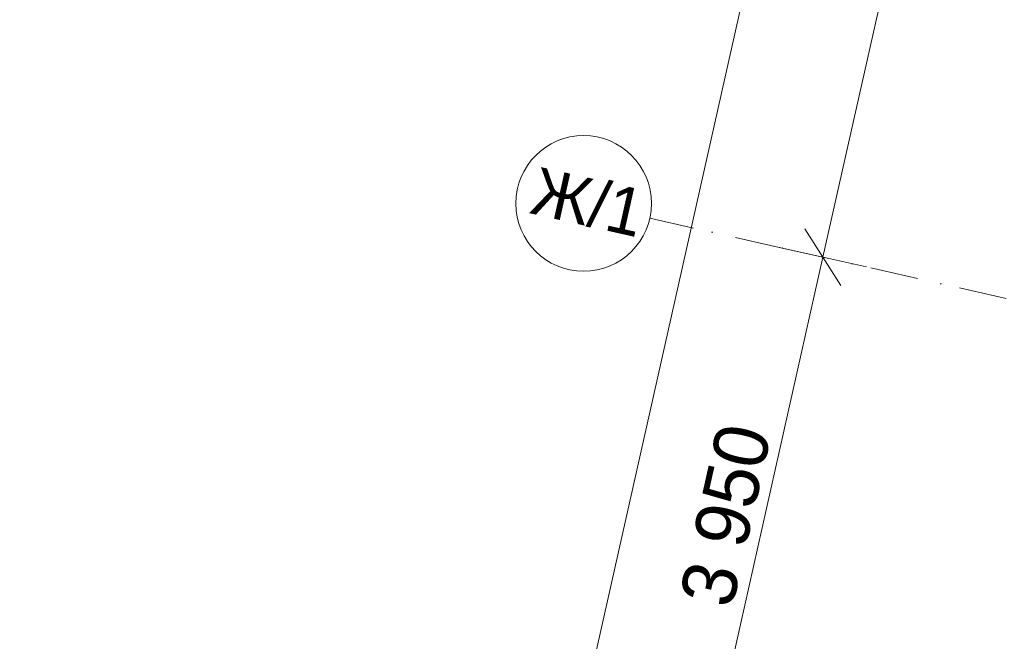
# Model space of a CAD drawing. Header units: millimetres. Extents: x -7213913 to -6935167, y 6129472 to 6353524.
# Tile 51 of 191: x -7212956 to -7205698, y 6179832 to 6184411. Entities that reach past the tile are written whole.
import ezdxf
from ezdxf.enums import TextEntityAlignment as Align

# ---------------------------------------------------------------- set-up
doc = ezdxf.new("R2010")
doc.units = ezdxf.units.MM
doc.header["$MEASUREMENT"] = 0
doc.linetypes.add('Штрихпунктирная', pattern=[670.277762, 352.777767, -176.388884, 0, -141.111112])
doc.layers.add('АР-Чертеж-Оси_Осевые размеры.АР', color=7, linetype='Continuous')
doc.layers.add('АР-Чертеж-Оси_Осевые размеры.АР_Ном._пера__1', color=7, linetype='Continuous', lineweight=0)
doc.layers.add('АР-Чертеж-Оси_Осевые размеры.АР_Ном._пера__120', color=7, linetype='Continuous', lineweight=0)
doc.styles.add('РЎР“Р•РќР•Р\xa0Р\x98Р\xa0_РЎРўР\x98Р›Р¬_5', font='GOTHIC.TTF')
doc.dimstyles.new('СГЕНЕРИР_СТИЛЬ__1', dxfattribs={"dimtxt": 400, "dimasz": 332.5, "dimexe": 0.18, "dimexo": 0.0625, "dimgap": 0, "dimtad": 1, "dimdec": 0, "dimzin": 0, "dimdsep": 46, "dimtxsty": 'РЎР“Р•РќР•Р\xa0Р\x98Р\xa0_РЎРўР\x98Р›Р¬_5', "dimblk": 'ARROWHEAD_6', "dimblk1": 'ARROWHEAD_6', "dimblk2": 'ARROWHEAD_6', "dimcen": 0.09, "dimse1": 1, "dimse2": 1, "dimclrd": 7, "dimclre": 7, "dimclrt": 7, "dimazin": 0, "dimtfac": 1, "dimtdec": 4, "dimtmove": 0, "dimatfit": 3, "dimfxl": 1, "dimtolj": 1, "dimtzin": 0, "dimarcsym": 0})
doc.dimstyles.new('СГЕНЕРИР_СТИЛЬ__2', dxfattribs={"dimtxt": 400, "dimasz": 332.5, "dimexe": 0.18, "dimexo": 0.0625, "dimgap": 0, "dimtad": 1, "dimdec": 0, "dimzin": 0, "dimdsep": 46, "dimtxsty": 'РЎР“Р•РќР•Р\xa0Р\x98Р\xa0_РЎРўР\x98Р›Р¬_5', "dimblk": 'ARROWHEAD_6', "dimblk1": 'ARROWHEAD_6', "dimblk2": 'ARROWHEAD_6', "dimcen": 0.09, "dimse1": 1, "dimse2": 1, "dimclrd": 7, "dimclre": 7, "dimclrt": 7, "dimazin": 0, "dimtfac": 1, "dimtdec": 4, "dimtmove": 2, "dimatfit": 3, "dimfxl": 1, "dimtolj": 1, "dimtzin": 0, "dimarcsym": 0})

# ---------------------------------------------------------------- blocks, each defined once
blk = doc.blocks.new('*D782', base_point=(-6566190.3, 6562677.8))
at = {"layer": 'АР-Чертеж-Оси_Осевые размеры.АР_Ном._пера__1', "color": 7, "linetype": 'Continuous', "lineweight": 0, "transparency": 16777216}
for p, q in [((-7207167.1, 6182870.6), (-7206902.3, 6182452.4)), ((-7206714.5, 6182589.6), (-7207354.8, 6182733.4)), ((-7207900.3, 6178807.5), (-7207034.7, 6182661.5)), ((-7208032.7, 6179016.6), (-7207767.9, 6178598.4)), ((-7207580.1, 6178735.6), (-7208220.4, 6178879.4)), ((-7208623.4, 6175587.7), (-7207900.3, 6178807.5))]:
    blk.add_line(p, q, dxfattribs=at)
at = {"layer": 'АР-Чертеж-Оси_Осевые размеры.АР_Ном._пера__1', "color": 7, "lineweight": 0, "transparency": 16777216, "insert": (-7207700, 6180064.2), "char_height": 400, "attachment_point": 7, "rotation": 77.34172, "style": 'РЎР“Р•РќР•Р\xa0Р\x98Р\xa0_РЎРўР\x98Р›Р¬_5'}
blk.add_mtext('\\A1;{\\pql;\\fCentury Gothic|b0|i0|c204|p0;\\W1.000000;3\xa0950}', dxfattribs=at)
blk = doc.blocks.new('ARROWHEAD_6')
at = {"color": 0, "linetype": 'Continuous', "lineweight": 0}
for p, q in [((-0.5, -0.5), (0.5, 0.5)), ((0, 0), (-1, 0))]:
    blk.add_line(p, q, dxfattribs=at)
blk = doc.blocks.new('*D783', base_point=(-6566190.3, 6562677.8))
at = {"layer": 'АР-Чертеж-Оси_Осевые размеры.АР_Ном._пера__1', "color": 7, "linetype": 'Continuous', "lineweight": 0, "transparency": 16777216}
for p, q in [((-7206045.1, 6187866.1), (-7205780.3, 6187448)), ((-7207034.7, 6182661.5), (-7205912.7, 6187657)), ((-7207167.1, 6182870.6), (-7206902.3, 6182452.4)), ((-7206714.5, 6182589.6), (-7207354.8, 6182733.4)), ((-7207900.3, 6178807.5), (-7207034.7, 6182661.5))]:
    blk.add_line(p, q, dxfattribs=at)
at = {"layer": 'АР-Чертеж-Оси_Осевые размеры.АР_Ном._пера__1', "color": 7, "lineweight": 0, "transparency": 16777216, "insert": (-7206706.2, 6184489), "char_height": 400, "attachment_point": 7, "rotation": 77.34172, "style": 'РЎР“Р•РќР•Р\xa0Р\x98Р\xa0_РЎРўР\x98Р›Р¬_5'}
blk.add_mtext('\\A1;{\\pql;\\fCentury Gothic|b0|i0|c204|p0;\\W1.000000;5\xa0120}', dxfattribs=at)
blk = doc.blocks.new('*D784', base_point=(-6566190.3, 6562677.8))
at = {"layer": 'АР-Чертеж-Оси_Осевые размеры.АР_Ном._пера__1', "color": 7, "linetype": 'Continuous', "lineweight": 0, "transparency": 16777216}
for p, q in [((-7205367.1, 6190086.5), (-7204523.4, 6193843)), ((-7205499.5, 6190295.6), (-7205234.7, 6189877.4)), ((-7205046.9, 6190014.6), (-7205687.2, 6190158.4)), ((-7205912.7, 6187657), (-7205367.1, 6190086.5)), ((-7206045.1, 6187866.1), (-7205780.3, 6187448)), ((-7205592.6, 6187585.1), (-7206232.9, 6187728.9)), ((-7207034.7, 6182661.5), (-7205912.7, 6187657))]:
    blk.add_line(p, q, dxfattribs=at)
at = {"layer": 'АР-Чертеж-Оси_Осевые размеры.АР_Ном._пера__1', "color": 7, "lineweight": 0, "transparency": 16777216, "insert": (-7205872.4, 6188201.6), "char_height": 400, "attachment_point": 7, "rotation": 77.34172, "style": 'РЎР“Р•РќР•Р\xa0Р\x98Р\xa0_РЎРўР\x98Р›Р¬_5'}
blk.add_mtext('\\A1;{\\pql;\\fCentury Gothic|b0|i0|c204|p0;\\W1.000000;2\xa0490}', dxfattribs=at)
blk = doc.blocks.new('*D788', base_point=(-6566190.3, 6562677.8))
at = {"layer": 'АР-Чертеж-Оси_Осевые размеры.АР_Ном._пера__1', "color": 7, "linetype": 'Continuous', "lineweight": 0, "transparency": 16777216}
for p, q in [((-7202989.4, 6205215.6), (-7203046.9, 6204959.5)), ((-7202914.5, 6204750.4), (-7203179.3, 6205168.6)), ((-7203367, 6205031.4), (-7202726.8, 6204887.6)), ((-7203046.9, 6204959.5), (-7212636.3, 6162263.2)), ((-7212768.7, 6162472.3), (-7212503.9, 6162054.1)), ((-7212956.4, 6162335.1), (-7212316.1, 6162191.3)), ((-7212636.3, 6162263.2), (-7212693.8, 6162007))]:
    blk.add_line(p, q, dxfattribs=at)
at = {"layer": 'АР-Чертеж-Оси_Осевые размеры.АР_Ном._пера__1', "color": 7, "lineweight": 0, "transparency": 16777216, "insert": (-7207709.5, 6184564.6), "char_height": 400, "attachment_point": 7, "rotation": 77.34172, "style": 'РЎР“Р•РќР•Р\xa0Р\x98Р\xa0_РЎРўР\x98Р›Р¬_5'}
blk.add_mtext('\\A1;{\\pql;\\fCentury Gothic|b0|i0|c204|p0;\\W1.000000;43\xa0760}', dxfattribs=at)
blk = doc.blocks.new('Стандартный Маркер Сетки[119]_1', base_point=(-7208310.8, 6182948.1))
at = {"layer": 'АР-Чертеж-Оси_Осевые размеры.АР_Ном._пера__120', "color": 7, "linetype": 'Штрихпунктирная', "lineweight": 0}
for q in [(-7208310.8, 6182948.1), (-7183218.3, 6177312.4), (-7207335.2, 6182729)]:
    blk.add_line((-7207335.2, 6182729), q, dxfattribs=at)
at = {"layer": 'АР-Чертеж-Оси_Осевые размеры.АР_Ном._пера__120', "color": 7, "linetype": 'Continuous', "lineweight": 0}
blk.add_circle((-7208798.7, 6183057.7), 500, dxfattribs=at)
at = {"layer": 'АР-Чертеж-Оси_Осевые размеры.АР_Ном._пера__120', "color": 7, "linetype": 'Штрихпунктирная', "lineweight": 0}
blk.add_point((-7207335.2, 6182729), dxfattribs=at)
at = {"layer": 'АР-Чертеж-Оси_Осевые размеры.АР_Ном._пера__120', "color": 7, "lineweight": 0, "style": 'РЎР“Р•РќР•Р\xa0Р\x98Р\xa0_РЎРўР\x98Р›Р¬_5'}
blk.add_attdef('AC_MarkerText_1', text='', height=350, rotation=347.34172, dxfattribs=at).set_placement((-7208728.8, 6183238.8), align=Align.TOP_CENTER)
blk = doc.blocks.new('Стандартный Маркер Сетки[186]_1', base_point=(-7208310.8, 6182948.1))
at = {"layer": 'АР-Чертеж-Оси_Осевые размеры.АР_Ном._пера__120', "color": 7, "linetype": 'Штрихпунктирная', "lineweight": 0}
for q in [(-7208310.8, 6182948.1), (-7183218.3, 6177312.4), (-7207335.2, 6182729)]:
    blk.add_line((-7207335.2, 6182729), q, dxfattribs=at)
at = {"layer": 'АР-Чертеж-Оси_Осевые размеры.АР_Ном._пера__120', "color": 7, "linetype": 'Continuous', "lineweight": 0}
blk.add_circle((-7208798.7, 6183057.7), 500, dxfattribs=at)
at = {"layer": 'АР-Чертеж-Оси_Осевые размеры.АР_Ном._пера__120', "color": 7, "linetype": 'Штрихпунктирная', "lineweight": 0}
blk.add_point((-7207335.2, 6182729), dxfattribs=at)
at = {"layer": 'АР-Чертеж-Оси_Осевые размеры.АР_Ном._пера__120', "color": 7, "lineweight": 0, "style": 'РЎР“Р•РќР•Р\xa0Р\x98Р\xa0_РЎРўР\x98Р›Р¬_5'}
blk.add_attdef('AC_MarkerText_1', text='', height=350, rotation=347.34172, dxfattribs=at).set_placement((-7208728.8, 6183238.8), align=Align.TOP_CENTER)

msp = doc.modelspace()

# ---------------------------------------------------------------- block references
at = {"layer": 'АР-Чертеж-Оси_Осевые размеры.АР', "color": 8, "linetype": 'Continuous', "lineweight": 15}
for name in ['Стандартный Маркер Сетки[119]_1', 'Стандартный Маркер Сетки[186]_1']:
    msp.add_blockref(name, (-7208310.8, 6182948.1), dxfattribs=at).add_auto_attribs({'AC_MarkerText_1': 'Ж/1'})

# ---------------------------------------------------------------- dimensions: what is measured, and where the dimension line sits
at = {"layer": 'АР-Чертеж-Оси_Осевые размеры.АР', "color": 7, "linetype": 'Continuous', "lineweight": 0}
for base, p1, p2, angle, dimstyle, picture, middle in [((-7212636.3, 6162263.2), (-7203353.8, 6205028.5), (-7212924.8, 6162328), 257.34172, 'СГЕНЕРИР_СТИЛЬ__2', '*D788', (-7207720.9, 6185426.5)), ((-7205367.1, 6190086.5), (-7207190.9, 6187944.1), (-7206672, 6190379.6), 77.34172, 'СГЕНЕРИР_СТИЛЬ__2', '*D784', (-7205917.2, 6188914.9)), ((-7205912.7, 6187657), (-7208310.8, 6182948.1), (-7207190.9, 6187944.1), 77.34172, 'СГЕНЕРИР_СТИЛЬ__1', '*D783', (-7206751, 6185202.3)), ((-7207034.7, 6182661.5), (-7209178.4, 6179094.6), (-7208310.8, 6182948.1), 77.34172, 'СГЕНЕРИР_СТИЛЬ__1', '*D782', (-7207744.8, 6180777.6))]:
    dim = msp.add_linear_dim(base=base, p1=p1, p2=p2, angle=angle, dimstyle=dimstyle, dxfattribs=at)
    dim.commit()
    dim.dimension.update_dxf_attribs({"geometry": picture, "text_midpoint": middle, "dimtype": 160, "text_rotation": 77.34172})

doc.saveas('drawing.dxf')
